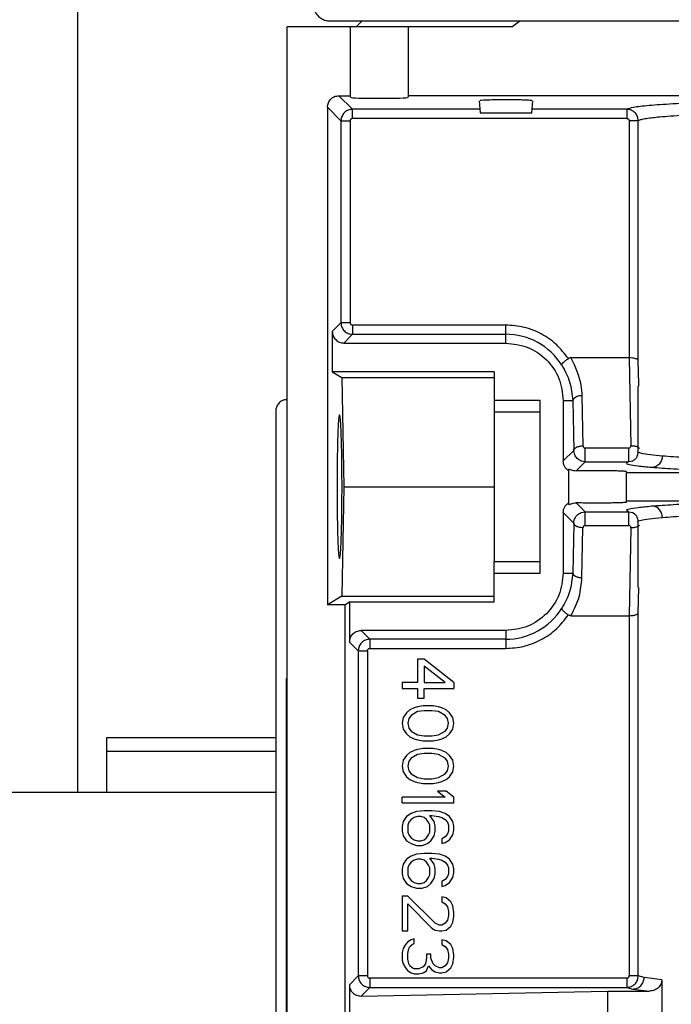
# Model space of a CAD drawing. Header units: inches. Extents: x 170 to 288, y 234 to 248.
# Tile 64 of 256: x 177.0824 to 177.1568, y 244.6644 to 244.7768. Entities that reach past the tile are written whole.
import ezdxf

# ---------------------------------------------------------------- set-up
doc = ezdxf.new("R2010")
doc.units = ezdxf.units.IN
doc.header["$LTSCALE"] = 0.25
doc.header["$MEASUREMENT"] = 0
doc.layers.add('ANNOTATIONS', color=1, linetype='Continuous')
doc.layers.add('SLIM E GUIDE MOTOR LH', color=7, linetype='Continuous')
doc.styles.add('ARIAL', font='arial.ttf', dxfattribs={"height": 0.09375})
doc.dimstyles.new('STANDARD$0', dxfattribs={"dimtxt": 0.09375, "dimasz": 0.09375, "dimexe": 0.03125, "dimexo": 0.046875, "dimgap": 0.09, "dimtad": 0, "dimtih": 1, "dimtoh": 1, "dimdec": 4, "dimzin": 0, "dimdsep": 46, "dimtxsty": 'ARIAL', "dimcen": 0.09, "dimadec": 0, "dimazin": 0, "dimtfac": 1, "dimtdec": 4, "dimtofl": 0, "dimtmove": 0, "dimatfit": 1, "dimfxl": 1, "dimtolj": 1, "dimtzin": 0, "dimarcsym": 0})

# ---------------------------------------------------------------- blocks, each defined once
blk = doc.blocks.new('*D8')
at = {"layer": 'ANNOTATIONS', "color": 0, "lineweight": -2, "transparency": 16777216}
for p, q in [((176.99116, 244.77894), (176.99116, 245.43378)), ((177.61578, 244.28247), (177.61578, 245.43378)), ((176.89741, 245.40253), (176.80366, 245.40253)), ((177.70953, 245.40253), (177.80328, 245.40253))]:
    blk.add_line(p, q, dxfattribs=at)
at = {"layer": 'ANNOTATIONS', "color": 0, "transparency": 16777216}
for points in [[(176.89741, 245.41815), (176.89741, 245.3869), (176.99116, 245.40253)], [(177.70953, 245.41815), (177.70953, 245.3869), (177.61578, 245.40253)]]:
    blk.add_solid(points, dxfattribs=at)
at = {"layer": 'defpoints', "color": 0, "transparency": 16777216}
for p in [(177.61578, 245.40253), (176.99116, 244.68519), (177.61578, 244.18872)]:
    blk.add_point(p, dxfattribs=at)
at = {"layer": 'ANNOTATIONS', "color": 0, "transparency": 16777216, "insert": (177.35448, 245.40253), "char_height": 0.09375, "attachment_point": 5, "style": 'ARIAL'}
blk.add_mtext('\\A1;27 1/2"', dxfattribs=at)

msp = doc.modelspace()

# ---------------------------------------------------------------- linework, layer by layer
at = {"layer": 'SLIM E GUIDE MOTOR LH'}
for p, q in [((177.08908, 244.68865), (177.08908, 244.86444)), ((177.11789, 244.77665), (177.26028, 244.77665)), ((177.1215, 244.77665), (177.12084, 244.77599)), ((177.13861, 244.77599), (177.1395, 244.77665)), ((177.13861, 244.77599), (177.11297, 244.77599)), ((177.11297, 244.50303), (177.11297, 244.77599)), ((177.12018, 244.76794), (177.12018, 244.77599)), ((177.12675, 244.77599), (177.12675, 244.76794)), ((177.11887, 244.76812), (177.12018, 244.76812)), ((177.12042, 244.76657), (177.11887, 244.76812)), ((177.18121, 244.76812), (177.12675, 244.76812)), ((177.11756, 244.76681), (177.11756, 244.71004)), ((177.11756, 244.76681), (177.1191, 244.76526)), ((177.12042, 244.76552), (177.12042, 244.76657)), ((177.13496, 244.76657), (177.12042, 244.76657)), ((177.13488, 244.76755), (177.135, 244.76615)), ((177.14087, 244.76615), (177.141, 244.76755)), ((177.15172, 244.76657), (177.14091, 244.76657)), ((177.15172, 244.76657), (177.15172, 244.76552)), ((177.15172, 244.76552), (177.12042, 244.76552)), ((177.135, 244.76615), (177.14087, 244.76615)), ((177.1191, 244.76526), (177.1191, 244.74221)), ((177.1191, 244.76526), (177.12015, 244.76526)), ((177.12015, 244.76526), (177.12015, 244.74221)), ((177.15198, 244.76526), (177.15198, 244.73821)), ((177.15303, 244.73792), (177.15303, 244.76526)), ((177.1191, 244.74221), (177.11811, 244.74122)), ((177.12015, 244.74221), (177.1191, 244.74221)), ((177.1379, 244.74195), (177.12042, 244.74195)), ((177.1379, 244.7399), (177.1379, 244.74195)), ((177.11811, 244.74122), (177.11811, 244.73662)), ((177.12042, 244.7409), (177.11942, 244.7399)), ((177.12042, 244.7409), (177.1379, 244.7409)), ((177.11942, 244.7399), (177.1379, 244.7399)), ((177.15198, 244.73821), (177.14534, 244.73821)), ((177.15198, 244.73821), (177.15218, 244.72818)), ((177.15308, 244.73523), (177.15303, 244.73792)), ((177.11811, 244.73662), (177.11919, 244.73597)), ((177.13659, 244.73662), (177.11811, 244.73662)), ((177.13659, 244.73662), (177.13659, 244.73202)), ((177.11919, 244.73597), (177.11944, 244.7235)), ((177.11919, 244.73597), (177.13659, 244.73597)), ((177.15309, 244.73497), (177.15308, 244.73523)), ((177.15299, 244.73497), (177.15299, 244.72751)), ((177.11297, 244.73346), (177.11285, 244.73345)), ((177.14184, 244.73334), (177.13659, 244.73334)), ((177.14184, 244.71366), (177.14184, 244.73334)), ((177.14446, 244.73334), (177.14446, 244.72645)), ((177.14446, 244.73334), (177.14555, 244.73334)), ((177.14555, 244.73334), (177.14566, 244.72765)), ((177.1466, 244.73387), (177.14671, 244.72818)), ((177.14184, 244.73202), (177.13659, 244.73202)), ((177.14566, 244.72765), (177.14446, 244.72645)), ((177.15193, 244.72792), (177.14698, 244.72792)), ((177.14698, 244.72635), (177.14596, 244.72533)), ((177.14698, 244.72635), (177.1465, 244.72644)), ((177.14698, 244.72635), (177.15193, 244.72635)), ((177.15243, 244.72644), (177.15193, 244.72635)), ((177.14512, 244.72149), (177.14512, 244.7255)), ((177.15168, 244.72514), (177.16706, 244.72514)), ((177.15168, 244.72174), (177.15168, 244.72514)), ((177.11944, 244.7235), (177.11919, 244.71103)), ((177.11944, 244.7235), (177.13659, 244.7235)), ((177.14596, 244.72167), (177.14698, 244.72065)), ((177.16706, 244.72186), (177.15168, 244.72186)), ((177.14446, 244.72055), (177.14446, 244.71366)), ((177.14446, 244.72055), (177.14566, 244.71934)), ((177.1465, 244.72056), (177.14698, 244.72065)), ((177.14698, 244.72065), (177.15193, 244.72065)), ((177.15193, 244.72065), (177.15243, 244.72056)), ((177.14566, 244.71934), (177.14555, 244.71366)), ((177.15299, 244.71949), (177.15299, 244.71202)), ((177.1466, 244.71313), (177.14671, 244.71882)), ((177.14698, 244.71908), (177.15193, 244.71908)), ((177.15218, 244.71882), (177.15198, 244.70879)), ((177.13659, 244.71038), (177.13659, 244.71498)), ((177.13659, 244.71498), (177.14184, 244.71498)), ((177.13659, 244.71366), (177.14184, 244.71366)), ((177.14446, 244.71366), (177.14555, 244.71366)), ((177.15303, 244.70908), (177.15309, 244.71202)), ((177.11919, 244.71103), (177.11756, 244.71004)), ((177.11919, 244.71103), (177.13659, 244.71103)), ((177.11953, 244.71004), (177.12008, 244.71038)), ((177.12008, 244.71038), (177.12008, 244.70578)), ((177.12008, 244.71038), (177.13659, 244.71038)), ((177.11953, 244.71004), (177.11756, 244.71004)), ((177.11953, 244.71004), (177.11953, 244.61885)), ((177.14534, 244.70879), (177.15198, 244.70879)), ((177.15198, 244.70879), (177.15198, 244.66769)), ((177.15303, 244.66769), (177.15303, 244.70908)), ((177.1379, 244.7071), (177.12139, 244.7071)), ((177.12139, 244.7071), (177.12238, 244.7061)), ((177.1379, 244.7071), (177.1379, 244.70505)), ((177.1379, 244.7061), (177.12238, 244.7061)), ((177.12008, 244.70578), (177.12107, 244.70479)), ((177.12107, 244.70479), (177.12107, 244.66769)), ((177.12107, 244.70479), (177.12212, 244.70479)), ((177.12212, 244.70479), (177.12212, 244.66769)), ((177.12238, 244.70505), (177.1379, 244.70505)), ((177.12785, 244.70381), (177.12785, 244.70116)), ((177.1286, 244.70381), (177.12785, 244.70381)), ((177.13199, 244.70116), (177.1286, 244.70381)), ((177.13099, 244.70116), (177.1286, 244.70304)), ((177.1286, 244.70304), (177.1286, 244.70116)), ((177.11285, 244.70163), (177.11285, 244.62726)), ((177.12609, 244.70116), (177.12609, 244.70049)), ((177.12785, 244.70116), (177.12609, 244.70116)), ((177.12609, 244.70049), (177.12785, 244.70049)), ((177.12785, 244.70049), (177.12785, 244.69939)), ((177.1286, 244.70116), (177.13099, 244.70116)), ((177.1286, 244.70049), (177.13199, 244.70049)), ((177.1286, 244.69939), (177.1286, 244.70049)), ((177.13199, 244.70116), (177.13199, 244.70049)), ((177.12785, 244.69939), (177.1286, 244.69939)), ((177.12697, 244.69806), (177.12659, 244.69772)), ((177.12747, 244.69828), (177.12697, 244.69806)), ((177.12785, 244.69839), (177.12747, 244.69828)), ((177.12848, 244.6985), (177.12785, 244.69839)), ((177.1286, 244.69795), (177.12785, 244.69784)), ((177.12961, 244.6985), (177.12848, 244.6985)), ((177.12948, 244.69795), (177.1286, 244.69795)), ((177.13024, 244.69784), (177.12948, 244.69795)), ((177.13024, 244.69839), (177.12961, 244.6985)), ((177.13061, 244.69828), (177.13024, 244.69839)), ((177.13112, 244.69806), (177.13061, 244.69828)), ((177.13149, 244.69772), (177.13112, 244.69806)), ((177.12621, 244.69717), (177.12609, 244.69651)), ((177.12659, 244.69772), (177.12621, 244.69717)), ((177.12684, 244.69706), (177.12672, 244.69651)), ((177.12709, 244.69739), (177.12684, 244.69706)), ((177.12785, 244.69784), (177.12709, 244.69739)), ((177.13099, 244.69739), (177.13024, 244.69784)), ((177.13124, 244.69706), (177.13099, 244.69739)), ((177.13137, 244.69651), (177.13124, 244.69706)), ((177.13187, 244.69717), (177.13149, 244.69772)), ((177.13199, 244.69651), (177.13187, 244.69717)), ((177.12609, 244.69651), (177.12621, 244.69584)), ((177.12621, 244.69584), (177.12659, 244.69529)), ((177.12672, 244.69651), (177.12684, 244.69595)), ((177.12684, 244.69595), (177.12709, 244.69562)), ((177.13099, 244.69562), (177.13124, 244.69595)), ((177.13124, 244.69595), (177.13137, 244.69651)), ((177.13149, 244.69529), (177.13187, 244.69584)), ((177.13187, 244.69584), (177.13199, 244.69651)), ((177.09236, 244.68865), (177.09236, 244.6949)), ((177.09236, 244.6949), (177.11165, 244.6949)), ((177.12659, 244.69529), (177.12697, 244.69496)), ((177.12697, 244.69496), (177.12747, 244.69473)), ((177.12709, 244.69562), (177.12785, 244.69518)), ((177.12747, 244.69473), (177.12785, 244.69462)), ((177.12785, 244.69518), (177.1286, 244.69507)), ((177.12785, 244.69462), (177.12848, 244.69451)), ((177.1286, 244.69507), (177.12948, 244.69507)), ((177.12948, 244.69507), (177.13024, 244.69518)), ((177.12961, 244.69451), (177.13024, 244.69462)), ((177.13024, 244.69518), (177.13099, 244.69562)), ((177.13024, 244.69462), (177.13061, 244.69473)), ((177.13061, 244.69473), (177.13112, 244.69496)), ((177.13112, 244.69496), (177.13149, 244.69529)), ((177.12785, 244.69352), (177.12747, 244.69341)), ((177.12848, 244.69363), (177.12785, 244.69352)), ((177.12848, 244.69451), (177.12961, 244.69451)), ((177.12961, 244.69363), (177.12848, 244.69363)), ((177.13024, 244.69352), (177.12961, 244.69363)), ((177.13061, 244.69341), (177.13024, 244.69352)), ((177.09236, 244.69334), (177.11165, 244.69334)), ((177.12659, 244.69285), (177.12621, 244.6923)), ((177.12697, 244.69318), (177.12659, 244.69285)), ((177.12709, 244.69252), (177.12684, 244.69219)), ((177.12747, 244.69341), (177.12697, 244.69318)), ((177.12785, 244.69296), (177.12709, 244.69252)), ((177.1286, 244.69307), (177.12785, 244.69296)), ((177.12948, 244.69307), (177.1286, 244.69307)), ((177.13024, 244.69296), (177.12948, 244.69307)), ((177.13099, 244.69252), (177.13024, 244.69296)), ((177.13112, 244.69318), (177.13061, 244.69341)), ((177.13124, 244.69219), (177.13099, 244.69252)), ((177.13149, 244.69285), (177.13112, 244.69318)), ((177.13187, 244.6923), (177.13149, 244.69285)), ((177.12621, 244.6923), (177.12609, 244.69163)), ((177.12609, 244.69163), (177.12621, 244.69097)), ((177.12684, 244.69219), (177.12672, 244.69163)), ((177.12672, 244.69163), (177.12684, 244.69108)), ((177.13137, 244.69163), (177.13124, 244.69219)), ((177.13124, 244.69108), (177.13137, 244.69163)), ((177.13199, 244.69163), (177.13187, 244.6923)), ((177.13187, 244.69097), (177.13199, 244.69163)), ((177.12621, 244.69097), (177.12659, 244.69042)), ((177.12659, 244.69042), (177.12697, 244.69008)), ((177.12684, 244.69108), (177.12709, 244.69075)), ((177.12697, 244.69008), (177.12747, 244.68986)), ((177.12709, 244.69075), (177.12785, 244.69031)), ((177.12785, 244.69031), (177.1286, 244.69019)), ((177.1286, 244.69019), (177.12948, 244.69019)), ((177.12948, 244.69019), (177.13024, 244.69031)), ((177.13024, 244.69031), (177.13099, 244.69075)), ((177.13061, 244.68986), (177.13112, 244.69008)), ((177.13099, 244.69075), (177.13124, 244.69108)), ((177.13112, 244.69008), (177.13149, 244.69042)), ((177.13149, 244.69042), (177.13187, 244.69097)), ((177.12747, 244.68986), (177.12785, 244.68975)), ((177.12785, 244.68975), (177.12848, 244.68964)), ((177.12848, 244.68964), (177.12961, 244.68964)), ((177.12961, 244.68964), (177.13024, 244.68975)), ((177.13024, 244.68975), (177.13061, 244.68986)), ((176.9945, 244.68865), (177.11165, 244.68865)), ((177.12609, 244.68743), (177.12609, 244.68809)), ((177.13099, 244.68809), (177.12609, 244.68809)), ((177.13011, 244.68876), (177.13099, 244.68809)), ((177.13112, 244.68876), (177.13011, 244.68876)), ((177.13199, 244.68809), (177.13112, 244.68876)), ((177.13199, 244.68743), (177.13199, 244.68809)), ((177.12609, 244.68743), (177.13199, 244.68743)), ((177.12659, 244.68588), (177.12621, 244.68532)), ((177.12709, 244.68621), (177.12659, 244.68588)), ((177.12772, 244.68643), (177.12709, 244.68621)), ((177.12747, 244.68577), (177.12709, 244.68554)), ((177.12785, 244.68588), (177.12747, 244.68577)), ((177.1286, 244.68654), (177.12772, 244.68643)), ((177.12823, 244.68588), (177.12785, 244.68588)), ((177.1286, 244.68577), (177.12823, 244.68588)), ((177.12948, 244.68654), (177.1286, 244.68654)), ((177.12885, 244.68554), (177.1286, 244.68577)), ((177.12923, 244.68599), (177.12948, 244.68599)), ((177.12973, 244.68532), (177.12923, 244.68599)), ((177.13036, 244.68643), (177.12948, 244.68654)), ((177.12948, 244.68599), (177.13024, 244.68588)), ((177.13024, 244.68588), (177.13061, 244.68577)), ((177.13099, 244.68621), (177.13036, 244.68643)), ((177.13061, 244.68577), (177.13099, 244.68554)), ((177.13149, 244.68588), (177.13099, 244.68621)), ((177.13187, 244.68532), (177.13149, 244.68588)), ((177.12621, 244.68532), (177.12609, 244.68477)), ((177.12609, 244.68477), (177.12609, 244.68422)), ((177.12684, 244.68521), (177.12672, 244.68488)), ((177.12672, 244.68488), (177.12672, 244.6841)), ((177.12709, 244.68554), (177.12684, 244.68521)), ((177.1291, 244.68521), (177.12885, 244.68554)), ((177.12923, 244.68488), (177.1291, 244.68521)), ((177.12923, 244.6841), (177.12923, 244.68488)), ((177.12986, 244.68477), (177.12973, 244.68532)), ((177.12986, 244.68422), (177.12986, 244.68477)), ((177.13099, 244.68554), (177.13124, 244.68521)), ((177.13124, 244.68521), (177.13137, 244.68488)), ((177.13137, 244.68488), (177.13137, 244.68422)), ((177.13199, 244.68477), (177.13187, 244.68532)), ((177.13199, 244.68433), (177.13199, 244.68477)), ((177.12609, 244.68422), (177.12621, 244.68366)), ((177.12621, 244.68366), (177.12659, 244.68311)), ((177.12672, 244.6841), (177.12684, 244.68377)), ((177.12684, 244.68377), (177.12709, 244.68344)), ((177.12709, 244.68344), (177.12747, 244.68322)), ((177.1286, 244.68322), (177.12885, 244.68344)), ((177.12885, 244.68344), (177.1291, 244.68377)), ((177.1291, 244.68377), (177.12923, 244.6841)), ((177.12936, 244.68311), (177.12973, 244.68366)), ((177.12973, 244.68366), (177.12986, 244.68422)), ((177.13099, 244.68355), (177.13061, 244.68333)), ((177.13061, 244.68333), (177.13061, 244.68278)), ((177.13124, 244.68388), (177.13099, 244.68355)), ((177.13137, 244.68422), (177.13124, 244.68388)), ((177.13149, 244.68322), (177.13187, 244.68377)), ((177.13187, 244.68377), (177.13199, 244.68433)), ((177.12659, 244.68311), (177.12709, 244.68278)), ((177.12709, 244.68278), (177.12772, 244.68255)), ((177.12747, 244.68322), (177.12785, 244.68311)), ((177.12772, 244.68255), (177.12835, 244.68255)), ((177.12785, 244.68311), (177.12823, 244.68311)), ((177.12823, 244.68311), (177.1286, 244.68322)), ((177.12835, 244.68255), (177.12898, 244.68278)), ((177.12898, 244.68278), (177.12936, 244.68311)), ((177.13061, 244.68278), (177.13099, 244.68289)), ((177.13099, 244.68289), (177.13149, 244.68322)), ((177.12709, 244.68134), (177.12659, 244.681)), ((177.12772, 244.68156), (177.12709, 244.68134)), ((177.1286, 244.68167), (177.12772, 244.68156)), ((177.12948, 244.68167), (177.1286, 244.68167)), ((177.12923, 244.68112), (177.12948, 244.68112)), ((177.12973, 244.68045), (177.12923, 244.68112)), ((177.13036, 244.68156), (177.12948, 244.68167)), ((177.12948, 244.68112), (177.13024, 244.681)), ((177.13099, 244.68134), (177.13036, 244.68156)), ((177.13149, 244.681), (177.13099, 244.68134)), ((177.12621, 244.68045), (177.12609, 244.6799)), ((177.12659, 244.681), (177.12621, 244.68045)), ((177.12684, 244.68034), (177.12672, 244.68001)), ((177.12672, 244.68001), (177.12672, 244.67923)), ((177.12709, 244.68067), (177.12684, 244.68034)), ((177.12747, 244.68089), (177.12709, 244.68067)), ((177.12785, 244.681), (177.12747, 244.68089)), ((177.12823, 244.681), (177.12785, 244.681)), ((177.1286, 244.68089), (177.12823, 244.681)), ((177.12885, 244.68067), (177.1286, 244.68089)), ((177.1291, 244.68034), (177.12885, 244.68067)), ((177.12923, 244.68001), (177.1291, 244.68034)), ((177.12923, 244.67923), (177.12923, 244.68001)), ((177.12986, 244.6799), (177.12973, 244.68045)), ((177.13024, 244.681), (177.13061, 244.68089)), ((177.13061, 244.68089), (177.13099, 244.68067)), ((177.13099, 244.68067), (177.13124, 244.68034)), ((177.13124, 244.68034), (177.13137, 244.68001)), ((177.13137, 244.68001), (177.13137, 244.67934)), ((177.13187, 244.68045), (177.13149, 244.681)), ((177.13199, 244.6799), (177.13187, 244.68045)), ((177.12609, 244.6799), (177.12609, 244.67934)), ((177.12609, 244.67934), (177.12621, 244.67879)), ((177.12672, 244.67923), (177.12684, 244.6789)), ((177.12684, 244.6789), (177.12709, 244.67857)), ((177.12885, 244.67857), (177.1291, 244.6789)), ((177.1291, 244.6789), (177.12923, 244.67923)), ((177.12973, 244.67879), (177.12986, 244.67934)), ((177.12986, 244.67934), (177.12986, 244.6799)), ((177.13124, 244.67901), (177.13099, 244.67868)), ((177.13137, 244.67934), (177.13124, 244.67901)), ((177.13149, 244.67835), (177.13187, 244.6789)), ((177.13187, 244.6789), (177.13199, 244.67945)), ((177.13199, 244.67945), (177.13199, 244.6799)), ((177.12621, 244.67879), (177.12659, 244.67824)), ((177.12659, 244.67824), (177.12709, 244.6779)), ((177.12709, 244.67857), (177.12747, 244.67835)), ((177.12709, 244.6779), (177.12772, 244.67768)), ((177.12747, 244.67835), (177.12785, 244.67824)), ((177.12785, 244.67824), (177.12823, 244.67824)), ((177.12823, 244.67824), (177.1286, 244.67835)), ((177.12835, 244.67768), (177.12898, 244.6779)), ((177.1286, 244.67835), (177.12885, 244.67857)), ((177.12898, 244.6779), (177.12936, 244.67824)), ((177.12936, 244.67824), (177.12973, 244.67879)), ((177.13099, 244.67868), (177.13061, 244.67846)), ((177.13061, 244.67846), (177.13061, 244.6779)), ((177.13061, 244.6779), (177.13099, 244.67801)), ((177.13099, 244.67801), (177.13149, 244.67835)), ((177.12609, 244.6768), (177.12609, 244.67281)), ((177.12672, 244.6768), (177.12609, 244.6768)), ((177.12986, 244.6737), (177.12672, 244.6768)), ((177.12772, 244.67768), (177.12835, 244.67768)), ((177.13061, 244.67669), (177.13061, 244.67613)), ((177.13112, 244.67658), (177.13061, 244.67669)), ((177.12672, 244.67591), (177.12948, 244.67314)), ((177.12672, 244.67281), (177.12672, 244.67591)), ((177.13061, 244.67613), (177.13099, 244.67591)), ((177.13099, 244.67591), (177.13124, 244.67558)), ((177.13162, 244.67613), (177.13112, 244.67658)), ((177.13124, 244.67558), (177.13137, 244.67503)), ((177.13187, 244.67569), (177.13162, 244.67613)), ((177.13199, 244.67491), (177.13187, 244.67569)), ((177.13137, 244.67458), (177.13124, 244.67403)), ((177.13137, 244.67503), (177.13137, 244.67458)), ((177.13187, 244.67381), (177.13199, 244.67447)), ((177.13199, 244.67447), (177.13199, 244.67491)), ((177.13036, 244.67347), (177.12986, 244.6737)), ((177.13061, 244.67347), (177.13036, 244.67347)), ((177.13099, 244.6737), (177.13061, 244.67347)), ((177.13124, 244.67403), (177.13099, 244.6737)), ((177.13112, 244.67292), (177.13162, 244.67336)), ((177.13162, 244.67336), (177.13187, 244.67381)), ((177.12609, 244.67281), (177.12672, 244.67281)), ((177.12948, 244.67314), (177.12986, 244.67292)), ((177.12986, 244.67292), (177.13036, 244.67281)), ((177.13036, 244.67281), (177.13061, 244.67281)), ((177.13061, 244.67281), (177.13112, 244.67292)), ((177.12647, 244.67126), (177.12621, 244.67082)), ((177.12672, 244.67159), (177.12647, 244.67126)), ((177.12709, 244.67181), (177.12672, 244.67159)), ((177.12684, 244.67082), (177.12697, 244.67104)), ((177.12697, 244.67104), (177.12722, 244.67126)), ((177.12747, 244.67192), (177.12709, 244.67181)), ((177.12722, 244.67126), (177.12747, 244.67137)), ((177.12747, 244.67137), (177.12747, 244.67192)), ((177.13061, 244.67181), (177.13061, 244.67126)), ((177.13112, 244.6717), (177.13061, 244.67181)), ((177.13061, 244.67126), (177.13099, 244.67104)), ((177.13099, 244.67104), (177.13124, 244.67071)), ((177.13162, 244.67126), (177.13112, 244.6717)), ((177.13187, 244.67082), (177.13162, 244.67126)), ((177.12621, 244.67082), (177.12609, 244.67037)), ((177.12609, 244.67037), (177.12609, 244.66949)), ((177.12672, 244.67026), (177.12684, 244.67082)), ((177.12672, 244.6696), (177.12672, 244.67026)), ((177.12885, 244.67015), (177.12885, 244.66971)), ((177.12936, 244.67015), (177.12885, 244.67015)), ((177.12936, 244.66971), (177.12936, 244.67015)), ((177.13124, 244.67071), (177.13137, 244.67015)), ((177.13137, 244.67015), (177.13137, 244.66971)), ((177.13199, 244.67004), (177.13187, 244.67082)), ((177.13199, 244.66982), (177.13199, 244.67004)), ((177.12609, 244.66949), (177.12621, 244.66905)), ((177.12621, 244.66905), (177.12647, 244.6686)), ((177.12684, 244.66905), (177.12672, 244.6696)), ((177.12697, 244.66882), (177.12684, 244.66905)), ((177.12722, 244.6686), (177.12697, 244.66882)), ((177.12873, 244.66905), (177.12848, 244.66871)), ((177.12885, 244.66971), (177.12873, 244.66905)), ((177.12885, 244.66827), (177.1291, 244.66882)), ((177.1291, 244.66882), (177.12948, 244.66838)), ((177.12961, 244.66905), (177.12936, 244.66971)), ((177.12986, 244.66882), (177.12961, 244.66905)), ((177.13036, 244.6686), (177.12986, 244.66882)), ((177.13099, 244.66882), (177.13061, 244.6686)), ((177.13124, 244.66916), (177.13099, 244.66882)), ((177.13137, 244.66971), (177.13124, 244.66916)), ((177.13162, 244.6686), (177.13187, 244.66905)), ((177.13187, 244.66905), (177.13199, 244.66982)), ((177.12107, 244.66769), (177.12006, 244.66667)), ((177.12212, 244.66769), (177.12107, 244.66769)), ((177.12647, 244.6686), (177.12672, 244.66827)), ((177.12672, 244.66827), (177.12709, 244.66805)), ((177.12709, 244.66805), (177.12747, 244.66794)), ((177.12747, 244.66849), (177.12722, 244.6686)), ((177.12797, 244.66849), (177.12747, 244.66849)), ((177.12747, 244.66794), (177.12797, 244.66794)), ((177.12848, 244.66871), (177.12797, 244.66849)), ((177.12797, 244.66794), (177.12848, 244.66805)), ((177.12848, 244.66805), (177.12885, 244.66827)), ((177.12948, 244.66838), (177.12986, 244.66816)), ((177.12986, 244.66816), (177.13036, 244.66805)), ((177.13061, 244.6686), (177.13036, 244.6686)), ((177.13036, 244.66805), (177.13061, 244.66805)), ((177.13061, 244.66805), (177.13112, 244.66816)), ((177.13112, 244.66816), (177.13162, 244.6686)), ((177.15303, 244.66769), (177.15198, 244.66769)), ((177.1537, 244.66749), (177.15303, 244.66769)), ((177.12006, 244.66667), (177.12006, 244.66222)), ((177.15172, 244.66743), (177.12238, 244.66743)), ((177.15172, 244.66743), (177.15172, 244.66638)), ((177.15573, 244.66725), (177.1537, 244.66749)), ((177.15573, 244.66725), (177.15573, 244.66164)), ((177.12238, 244.66638), (177.12139, 244.66539)), ((177.12139, 244.66539), (177.14952, 244.66595)), ((177.12238, 244.66638), (177.15172, 244.66638)), ((177.14952, 244.66595), (177.14952, 244.66293)), ((177.14952, 244.66595), (177.15433, 244.66595)), ((177.15172, 244.66638), (177.15241, 244.66618)), ((177.15241, 244.66618), (177.15433, 244.66595))]:
    msp.add_line(p, q, dxfattribs=at)
for centre, radius, start, end in [((177.1379, 244.73334), 0.00756, 32.1656, 90), ((177.14643, 244.7329), 0.000981, 79.8406, 153.3237), ((177.1379, 244.71366), 0.00756, 270, 327.8344)]:
    msp.add_arc(centre, radius, start, end, dxfattribs=at)
for centre, major_axis, start_param, end_param in [((177.12346, 244.76794), (0.00328, 0), 3.141593, 6.283185), ((177.11893, 244.7235), (0, 0.0082), 4.712389, 7.853982), ((177.11893, 244.7235), (0, 0.0082), 1.570796, 4.712389)]:
    msp.add_ellipse(centre, major_axis=major_axis, ratio=0.034921, start_param=start_param, end_param=end_param, dxfattribs=at)
for points, knots in [([(177.11593, 244.77887), (177.11593, 244.77872), (177.11591, 244.77841), (177.11602, 244.77793), (177.11626, 244.77747), (177.11663, 244.77707), (177.11709, 244.77679), (177.11753, 244.77666), (177.11779, 244.77665), (177.11789, 244.77665)], [0, 0, 0, 0, 0.13233, 0.278169, 0.434635, 0.597048, 0.759478, 0.915988, 1, 1, 1, 1]), ([(177.11756, 244.76681), (177.11758, 244.76698), (177.11762, 244.76732), (177.11792, 244.76776), (177.11835, 244.76806), (177.1187, 244.7681), (177.11887, 244.76812)], [0, 0, 0, 0, 0.250066, 0.5, 0.750009, 1, 1, 1, 1]), ([(177.13942, 244.76764), (177.13906, 244.76764), (177.13834, 244.76765), (177.13714, 244.76765), (177.13608, 244.76763), (177.13532, 244.7676), (177.13495, 244.76757), (177.13501, 244.76755), (177.13502, 244.76755)], [0, 0, 0, 0, 0.188638, 0.376007, 0.563668, 0.749967, 0.937544, 1, 1, 1, 1]), ([(177.14088, 244.76755), (177.14089, 244.76755), (177.14091, 244.76756), (177.14078, 244.76758), (177.14052, 244.7676), (177.14009, 244.76762), (177.13968, 244.76763), (177.13942, 244.76764)], [0, 0, 0, 0, 0.081178, 0.30816, 0.513687, 0.69761, 1, 1, 1, 1]), ([(177.12042, 244.76657), (177.12024, 244.76655), (177.1199, 244.76651), (177.11947, 244.76621), (177.11916, 244.76578), (177.11912, 244.76543), (177.1191, 244.76526)], [0, 0, 0, 0, 0.249837, 0.499902, 0.749946, 1, 1, 1, 1]), ([(177.16056, 244.76736), (177.1593, 244.7673), (177.1568, 244.76719), (177.15414, 244.76699), (177.15229, 244.76679), (177.15191, 244.76664), (177.15172, 244.76657)], [0, 0, 0, 0, 0.249998, 0.500003, 0.75, 1, 1, 1, 1]), ([(177.15303, 244.76526), (177.15301, 244.76543), (177.15297, 244.76576), (177.15268, 244.7662), (177.15232, 244.76645), (177.15198, 244.76656), (177.15181, 244.76657), (177.15172, 244.76657)], [0, 0, 0, 0, 0.2423468, 0.4896159, 0.7416419, 0.8702103, 1, 1, 1, 1]), ([(177.12042, 244.76552), (177.12038, 244.76552), (177.12031, 244.76551), (177.12023, 244.76545), (177.12016, 244.76537), (177.12016, 244.7653), (177.12015, 244.76526)], [0, 0, 0, 0, 0.250599, 0.499509, 0.747527, 1, 1, 1, 1]), ([(177.15172, 244.76552), (177.15175, 244.76552), (177.15182, 244.76551), (177.15191, 244.76545), (177.15197, 244.76537), (177.15198, 244.7653), (177.15198, 244.76526)], [0, 0, 0, 0, 0.252693, 0.50008, 0.749367, 1, 1, 1, 1]), ([(177.16156, 244.76605), (177.1604, 244.76599), (177.15798, 244.76588), (177.1559, 244.76572), (177.15462, 244.76559), (177.15389, 244.7655), (177.15328, 244.76538), (177.15312, 244.7653), (177.15303, 244.76526)], [0, 0, 0, 0, 0.238445, 0.49979, 0.600735, 0.717757, 0.850846, 1, 1, 1, 1]), ([(177.15303, 244.76526), (177.15301, 244.76526), (177.15297, 244.76526), (177.15272, 244.76526), (177.15238, 244.76526), (177.15211, 244.76526), (177.15198, 244.76526)], [0, 0, 0, 0, 0.2500083, 0.500094, 0.7500718, 1, 1, 1, 1]), ([(177.1191, 244.74221), (177.11912, 244.74204), (177.11916, 244.7417), (177.11947, 244.74126), (177.1199, 244.74096), (177.12024, 244.74092), (177.12042, 244.7409)], [0, 0, 0, 0, 0.249974, 0.499896, 0.750019, 1, 1, 1, 1]), ([(177.12015, 244.74221), (177.12016, 244.74218), (177.12017, 244.74211), (177.12023, 244.74202), (177.12031, 244.74196), (177.12038, 244.74195), (177.12042, 244.74195)], [0, 0, 0, 0, 0.250934, 0.500335, 0.747941, 1, 1, 1, 1]), ([(177.12042, 244.74195), (177.12042, 244.74181), (177.12042, 244.74155), (177.12042, 244.7412), (177.12042, 244.74096), (177.12042, 244.74092), (177.12042, 244.7409)], [0, 0, 0, 0, 0.2500092, 0.4999985, 0.7499818, 1, 1, 1, 1]), ([(177.14505, 244.73813), (177.14462, 244.73868), (177.14376, 244.7398), (177.14199, 244.741), (177.14001, 244.7418), (177.1386, 244.7419), (177.1379, 244.74195)], [0, 0, 0, 0, 0.2499839, 0.4999994, 0.7499817, 1, 1, 1, 1]), ([(177.11811, 244.74122), (177.11813, 244.74104), (177.11817, 244.7407), (177.11847, 244.74027), (177.1189, 244.73996), (177.11925, 244.73992), (177.11942, 244.7399)], [0, 0, 0, 0, 0.250044, 0.500043, 0.750031, 1, 1, 1, 1]), ([(177.1379, 244.7399), (177.13876, 244.73981), (177.14048, 244.73961), (177.14265, 244.73809), (177.14417, 244.73592), (177.14436, 244.7342), (177.14446, 244.73334)], [0, 0, 0, 0, 0.2500144, 0.4999941, 0.7500036, 1, 1, 1, 1]), ([(177.1443, 244.73737), (177.1443, 244.7374), (177.1443, 244.73747), (177.14446, 244.73767), (177.14472, 244.7379), (177.14494, 244.73805), (177.14505, 244.73813)], [0, 0, 0, 0, 0.249425, 0.499478, 0.753857, 1, 1, 1, 1]), ([(177.1443, 244.73737), (177.14464, 244.73675), (177.14535, 244.73547), (177.14548, 244.73406), (177.14555, 244.73334)], [0, 0, 0, 0, 0.486067, 1, 1, 1, 1]), ([(177.14534, 244.73821), (177.14529, 244.7382), (177.14519, 244.7382), (177.1451, 244.73815), (177.14505, 244.73813)], [0, 0, 0, 0, 0.516095, 1, 1, 1, 1]), ([(177.14534, 244.73821), (177.14582, 244.73719), (177.14649, 244.73579), (177.14658, 244.73428), (177.1466, 244.73387)], [0, 0, 0, 0, 0.722613, 1, 1, 1, 1]), ([(177.15303, 244.73792), (177.15302, 244.73795), (177.153, 244.73799), (177.1529, 244.73805), (177.15275, 244.73811), (177.15255, 244.73816), (177.15231, 244.73819), (177.15211, 244.7382), (177.15198, 244.73821)], [0, 0, 0, 0, 0.155682, 0.29102, 0.499655, 0.636559, 0.765592, 1, 1, 1, 1]), ([(177.11293, 244.73345), (177.11275, 244.73342), (177.11237, 244.73337), (177.11195, 244.73302), (177.1117, 244.73258), (177.11167, 244.73228), (177.11165, 244.73214)], [0, 0, 0, 0, 0.268063, 0.559202, 0.787304, 1, 1, 1, 1]), ([(177.11165, 244.73214), (177.11165, 244.73203), (177.11165, 244.73181), (177.11165, 244.73001), (177.11165, 244.72717), (177.11165, 244.72324), (177.11165, 244.71831), (177.11165, 244.71245), (177.11165, 244.70577), (177.11165, 244.69839), (177.11165, 244.69042), (177.11165, 244.68202), (177.11165, 244.67331), (177.11165, 244.66444), (177.11165, 244.65558), (177.11165, 244.64687), (177.11165, 244.63846), (177.11165, 244.6305), (177.11165, 244.62312), (177.11165, 244.61644), (177.11165, 244.61058), (177.11165, 244.60565), (177.11165, 244.60172), (177.11165, 244.59888), (177.11165, 244.59708), (177.11165, 244.59686), (177.11165, 244.59675)], [0, 0, 0, 0, 0.041654, 0.08335, 0.125, 0.166653, 0.20835, 0.25, 0.291653, 0.33335, 0.375, 0.416653, 0.45835, 0.5, 0.541653, 0.58335, 0.625, 0.666653, 0.70835, 0.75, 0.791653, 0.83335, 0.875, 0.916653, 0.958348, 1, 1, 1, 1]), ([(177.13659, 244.73202), (177.13659, 244.73185), (177.13659, 244.7315), (177.13659, 244.72951), (177.13659, 244.72675), (177.13659, 244.7235), (177.13659, 244.72025), (177.13659, 244.71749), (177.13659, 244.7155), (177.13659, 244.71515), (177.13659, 244.71498)], [0, 0, 0, 0, 0.125, 0.249998, 0.375001, 0.499999, 0.625, 0.750001, 0.875, 1, 1, 1, 1]), ([(177.14566, 244.72765), (177.14568, 244.72772), (177.14572, 244.72786), (177.14597, 244.72803), (177.14631, 244.72815), (177.14658, 244.72817), (177.14671, 244.72818)], [0, 0, 0, 0, 0.250012, 0.500004, 0.750063, 1, 1, 1, 1]), ([(177.1465, 244.72644), (177.14642, 244.72648), (177.14626, 244.72655), (177.14599, 244.72678), (177.14573, 244.72714), (177.14569, 244.72748), (177.14566, 244.72765)], [0, 0, 0, 0, 0.167257, 0.340202, 0.669668, 1, 1, 1, 1]), ([(177.14671, 244.72818), (177.14672, 244.72815), (177.14673, 244.72808), (177.14678, 244.72801), (177.14683, 244.72796), (177.14688, 244.72794), (177.14693, 244.72793), (177.14696, 244.72792), (177.14698, 244.72792)], [0, 0, 0, 0, 0.262358, 0.51604, 0.642209, 0.761033, 0.878634, 1, 1, 1, 1]), ([(177.14698, 244.72635), (177.14698, 244.72636), (177.14698, 244.72638), (177.14698, 244.72649), (177.14698, 244.72666), (177.14698, 244.72688), (177.14698, 244.72714), (177.14698, 244.72741), (177.14698, 244.72768), (177.14698, 244.72784), (177.14698, 244.72792)], [0, 0, 0, 0, 0.125008, 0.24999, 0.374988, 0.499994, 0.624988, 0.74999, 0.87498, 1, 1, 1, 1]), ([(177.15193, 244.72792), (177.15195, 244.72792), (177.15199, 244.72792), (177.15204, 244.72794), (177.15208, 244.72796), (177.15213, 244.72801), (177.15218, 244.72808), (177.15218, 244.72815), (177.15218, 244.72818)], [0, 0, 0, 0, 0.12327, 0.240039, 0.358536, 0.483949, 0.733578, 1, 1, 1, 1]), ([(177.15193, 244.72792), (177.15193, 244.72784), (177.15193, 244.72768), (177.15193, 244.72741), (177.15193, 244.72714), (177.15193, 244.72688), (177.15193, 244.72666), (177.15193, 244.72649), (177.15193, 244.72638), (177.15193, 244.72636), (177.15193, 244.72635)], [0, 0, 0, 0, 0.1250198, 0.2500096, 0.3750124, 0.5000062, 0.6250125, 0.7500096, 0.8749924, 1, 1, 1, 1]), ([(177.15218, 244.72818), (177.15232, 244.72818), (177.15254, 244.72818), (177.15279, 244.72812), (177.15297, 244.72805), (177.15309, 244.72797), (177.15314, 244.72791), (177.15316, 244.72788)], [0, 0, 0, 0, 0.3248527, 0.5013357, 0.6821624, 0.86296, 1, 1, 1, 1]), ([(177.15299, 244.72751), (177.15296, 244.72725), (177.15288, 244.72674), (177.15251, 244.72652), (177.15232, 244.7264)], [0, 0, 0, 0, 0.4956773, 1, 1, 1, 1]), ([(177.15578, 244.727), (177.1553, 244.72705), (177.15424, 244.72715), (177.15333, 244.72731), (177.15291, 244.72744), (177.15301, 244.7275), (177.15302, 244.72751)], [0, 0, 0, 0, 0.281105, 0.626208, 0.966443, 1, 1, 1, 1]), ([(177.14512, 244.72532), (177.14503, 244.72538), (177.14484, 244.7255), (177.14463, 244.72578), (177.14449, 244.7261), (177.14447, 244.72633), (177.14446, 244.72645)], [0, 0, 0, 0, 0.244675, 0.488102, 0.741707, 1, 1, 1, 1]), ([(177.15456, 244.72569), (177.154, 244.72574), (177.15288, 244.72585), (177.15195, 244.72601), (177.15155, 244.72618), (177.15181, 244.72629), (177.15193, 244.72635)], [0, 0, 0, 0, 0.249996, 0.499999, 0.750001, 1, 1, 1, 1]), ([(177.15578, 244.727), (177.15576, 244.72684), (177.15573, 244.72659), (177.15558, 244.72629), (177.15542, 244.72608), (177.15523, 244.72591), (177.15495, 244.72574), (177.15472, 244.72571), (177.15456, 244.72569)], [0, 0, 0, 0, 0.23964, 0.36843, 0.499986, 0.631515, 0.760404, 1, 1, 1, 1]), ([(177.1693, 244.72641), (177.16797, 244.72645), (177.16523, 244.72652), (177.16158, 244.72666), (177.15824, 244.72682), (177.15661, 244.72694), (177.15578, 244.727)], [0, 0, 0, 0, 0.227469, 0.469967, 0.727472, 1, 1, 1, 1]), ([(177.14512, 244.7255), (177.14513, 244.72551), (177.14515, 244.72552), (177.14538, 244.7254), (177.14574, 244.72536), (177.14596, 244.72533)], [0, 0, 0, 0, 0.2516538, 0.5212139, 1, 1, 1, 1]), ([(177.14596, 244.72533), (177.14621, 244.72534), (177.14671, 244.72536), (177.14765, 244.72537), (177.14862, 244.72537), (177.14958, 244.72536), (177.1504, 244.72535), (177.15106, 244.72532), (177.15156, 244.72529), (177.15164, 244.72527), (177.15168, 244.72525)], [0, 0, 0, 0, 0.128426, 0.253798, 0.376182, 0.49553, 0.622711, 0.729755, 0.849962, 1, 1, 1, 1]), ([(177.16706, 244.72514), (177.16583, 244.72517), (177.1633, 244.72524), (177.15994, 244.72537), (177.15687, 244.72552), (177.15535, 244.72563), (177.15456, 244.72569)], [0, 0, 0, 0, 0.22921, 0.472278, 0.729215, 1, 1, 1, 1]), ([(177.14446, 244.72055), (177.14447, 244.72067), (177.14449, 244.7209), (177.14463, 244.72122), (177.14484, 244.72149), (177.14502, 244.72162), (177.14512, 244.72168)], [0, 0, 0, 0, 0.256765, 0.511787, 0.753786, 1, 1, 1, 1]), ([(177.14512, 244.72149), (177.14513, 244.72149), (177.14515, 244.72148), (177.14533, 244.72156), (177.1456, 244.72165), (177.14584, 244.72166), (177.14596, 244.72167)], [0, 0, 0, 0, 0.252974, 0.520059, 0.761477, 1, 1, 1, 1]), ([(177.15168, 244.72174), (177.15164, 244.72173), (177.15156, 244.7217), (177.15099, 244.72167), (177.15031, 244.72165), (177.14953, 244.72164), (177.14865, 244.72163), (177.14767, 244.72163), (177.14671, 244.72164), (177.14622, 244.72166), (177.14596, 244.72167)], [0, 0, 0, 0, 0.152857, 0.287183, 0.4029, 0.499977, 0.620397, 0.743881, 0.870417, 1, 1, 1, 1]), ([(177.15456, 244.72131), (177.15535, 244.72136), (177.15687, 244.72148), (177.15994, 244.72163), (177.1633, 244.72176), (177.16583, 244.72183), (177.16706, 244.72186)], [0, 0, 0, 0, 0.270788, 0.527725, 0.77079, 1, 1, 1, 1]), ([(177.14566, 244.71934), (177.14567, 244.71946), (177.14569, 244.71966), (177.14582, 244.71998), (177.14601, 244.72024), (177.14626, 244.72045), (177.14642, 244.72052), (177.1465, 244.72056)], [0, 0, 0, 0, 0.213451, 0.394869, 0.660529, 0.833102, 1, 1, 1, 1]), ([(177.14698, 244.71908), (177.14698, 244.71916), (177.14698, 244.71932), (177.14698, 244.71959), (177.14698, 244.71986), (177.14698, 244.72012), (177.14698, 244.72034), (177.14698, 244.72051), (177.14698, 244.72062), (177.14698, 244.72064), (177.14698, 244.72065)], [0, 0, 0, 0, 0.12499, 0.249985, 0.374991, 0.499989, 0.625, 0.750001, 0.874988, 1, 1, 1, 1]), ([(177.15193, 244.72065), (177.15181, 244.72071), (177.15155, 244.72082), (177.15195, 244.72099), (177.15288, 244.72115), (177.154, 244.72125), (177.15456, 244.72131)], [0, 0, 0, 0, 0.249999, 0.500001, 0.750004, 1, 1, 1, 1]), ([(177.15193, 244.72065), (177.15193, 244.72064), (177.15193, 244.72062), (177.15193, 244.72051), (177.15193, 244.72034), (177.15193, 244.72012), (177.15193, 244.71986), (177.15193, 244.71959), (177.15193, 244.71932), (177.15193, 244.71916), (177.15193, 244.71908)], [0, 0, 0, 0, 0.1250118, 0.2499988, 0.3750001, 0.5000105, 0.6250085, 0.7500155, 0.8750095, 1, 1, 1, 1]), ([(177.15232, 244.7206), (177.15251, 244.72048), (177.15289, 244.72026), (177.15296, 244.71974), (177.15299, 244.71948)], [0, 0, 0, 0, 0.504369, 1, 1, 1, 1]), ([(177.15578, 244.72), (177.15576, 244.72016), (177.15573, 244.72041), (177.15558, 244.72071), (177.15542, 244.72092), (177.15523, 244.72109), (177.15495, 244.72126), (177.15472, 244.72129), (177.15456, 244.72131)], [0, 0, 0, 0, 0.238972, 0.3675791, 0.4990566, 0.6306945, 0.7597192, 1, 1, 1, 1]), ([(177.15578, 244.72), (177.15661, 244.72006), (177.15824, 244.72018), (177.16158, 244.72034), (177.16523, 244.72048), (177.16797, 244.72055), (177.1693, 244.72058)], [0, 0, 0, 0, 0.272528, 0.530032, 0.772531, 1, 1, 1, 1]), ([(177.14671, 244.71882), (177.14658, 244.71883), (177.14631, 244.71885), (177.14597, 244.71897), (177.14572, 244.71914), (177.14568, 244.71928), (177.14566, 244.71934)], [0, 0, 0, 0, 0.249937, 0.499996, 0.749988, 1, 1, 1, 1]), ([(177.15302, 244.71949), (177.15301, 244.7195), (177.15292, 244.71956), (177.1533, 244.71968), (177.15415, 244.71984), (177.15523, 244.71994), (177.15578, 244.72)], [0, 0, 0, 0, 0.033869, 0.356007, 0.677184, 1, 1, 1, 1]), ([(177.14698, 244.71908), (177.14696, 244.71908), (177.14693, 244.71907), (177.14686, 244.71905), (177.14679, 244.719), (177.14673, 244.71892), (177.14672, 244.71885), (177.14671, 244.71882)], [0, 0, 0, 0, 0.1201284, 0.2378817, 0.4830547, 0.7355056, 1, 1, 1, 1]), ([(177.15218, 244.71882), (177.15218, 244.71885), (177.15218, 244.71892), (177.15213, 244.71899), (177.15208, 244.71903), (177.15204, 244.71906), (177.15199, 244.71907), (177.15195, 244.71908), (177.15193, 244.71908)], [0, 0, 0, 0, 0.264672, 0.515737, 0.640097, 0.75791, 0.876043, 1, 1, 1, 1]), ([(177.15316, 244.71911), (177.15314, 244.71909), (177.15309, 244.71903), (177.15297, 244.71895), (177.15279, 244.71888), (177.15254, 244.71882), (177.15232, 244.71882), (177.15218, 244.71882)], [0, 0, 0, 0, 0.13436, 0.315719, 0.497107, 0.674138, 1, 1, 1, 1]), ([(177.14446, 244.71366), (177.14436, 244.7128), (177.14417, 244.71108), (177.14265, 244.70891), (177.14048, 244.70739), (177.13876, 244.70719), (177.1379, 244.7071)], [0, 0, 0, 0, 0.249989, 0.500005, 0.749985, 1, 1, 1, 1]), ([(177.14555, 244.71366), (177.14548, 244.71293), (177.14535, 244.71153), (177.14464, 244.71025), (177.1443, 244.70963)], [0, 0, 0, 0, 0.514704, 1, 1, 1, 1]), ([(177.14534, 244.70879), (177.1457, 244.7095), (177.14641, 244.71089), (177.14654, 244.7124), (177.1466, 244.71313)], [0, 0, 0, 0, 0.513379, 1, 1, 1, 1]), ([(177.14555, 244.71366), (177.14557, 244.71359), (177.14561, 244.71345), (177.14585, 244.71328), (177.14619, 244.71316), (177.14646, 244.71314), (177.1466, 244.71313)], [0, 0, 0, 0, 0.249956, 0.500013, 0.750081, 1, 1, 1, 1]), ([(177.1443, 244.70963), (177.1443, 244.70963), (177.1443, 244.70963), (177.14429, 244.70962), (177.14429, 244.70959), (177.14432, 244.70951), (177.14446, 244.70933), (177.14472, 244.7091), (177.14494, 244.70895), (177.14505, 244.70887)], [0, 0, 0, 0, 0.007018, 0.020513, 0.067562, 0.250063, 0.499903, 0.755214, 1, 1, 1, 1]), ([(177.1379, 244.70505), (177.1386, 244.7051), (177.14001, 244.7052), (177.14199, 244.706), (177.14376, 244.7072), (177.14462, 244.70831), (177.14505, 244.70887)], [0, 0, 0, 0, 0.250019, 0.500001, 0.750023, 1, 1, 1, 1]), ([(177.14534, 244.70879), (177.14529, 244.7088), (177.14519, 244.7088), (177.1451, 244.70885), (177.14505, 244.70887)], [0, 0, 0, 0, 0.5161659, 1, 1, 1, 1]), ([(177.15198, 244.70879), (177.15211, 244.7088), (177.15231, 244.70881), (177.15255, 244.70884), (177.15275, 244.70889), (177.1529, 244.70895), (177.153, 244.70901), (177.15302, 244.70905), (177.15303, 244.70908)], [0, 0, 0, 0, 0.234406, 0.363438, 0.500341, 0.708936, 0.844273, 1, 1, 1, 1]), ([(177.12008, 244.70578), (177.1201, 244.70596), (177.12014, 244.7063), (177.12044, 244.70673), (177.12087, 244.70704), (177.12122, 244.70708), (177.12139, 244.7071)], [0, 0, 0, 0, 0.250066, 0.5, 0.750009, 1, 1, 1, 1]), ([(177.12238, 244.7061), (177.12221, 244.70608), (177.12187, 244.70604), (177.12144, 244.70574), (177.12113, 244.7053), (177.12109, 244.70496), (177.12107, 244.70479)], [0, 0, 0, 0, 0.250119, 0.500096, 0.750083, 1, 1, 1, 1]), ([(177.12238, 244.7061), (177.12238, 244.70608), (177.12238, 244.70604), (177.12238, 244.7058), (177.12238, 244.70545), (177.12238, 244.70518), (177.12238, 244.70505)], [0, 0, 0, 0, 0.250023, 0.499972, 0.749997, 1, 1, 1, 1]), ([(177.12212, 244.70479), (177.12213, 244.70482), (177.12213, 244.70489), (177.1222, 244.70498), (177.12228, 244.70504), (177.12235, 244.70505), (177.12238, 244.70505)], [0, 0, 0, 0, 0.252422, 0.49996, 0.749452, 1, 1, 1, 1]), ([(177.12107, 244.66769), (177.12109, 244.66752), (177.12113, 244.66717), (177.12144, 244.66674), (177.12187, 244.66644), (177.12221, 244.6664), (177.12238, 244.66638)], [0, 0, 0, 0, 0.250074, 0.500075, 0.750024, 1, 1, 1, 1]), ([(177.12212, 244.66769), (177.12213, 244.66765), (177.12213, 244.66759), (177.1222, 244.6675), (177.12228, 244.66744), (177.12235, 244.66743), (177.12238, 244.66743)], [0, 0, 0, 0, 0.250497, 0.499794, 0.747297, 1, 1, 1, 1]), ([(177.15172, 244.66638), (177.15181, 244.66638), (177.15198, 244.66639), (177.15232, 244.6665), (177.15268, 244.66675), (177.15297, 244.66719), (177.15301, 244.66752), (177.15303, 244.66769)], [0, 0, 0, 0, 0.1297897, 0.2583581, 0.5103841, 0.7576532, 1, 1, 1, 1]), ([(177.15172, 244.66743), (177.15175, 244.66743), (177.15182, 244.66744), (177.15191, 244.6675), (177.15197, 244.66759), (177.15198, 244.66765), (177.15198, 244.66769)], [0, 0, 0, 0, 0.251187, 0.49983, 0.747689, 1, 1, 1, 1]), ([(177.12006, 244.66667), (177.12006, 244.66659), (177.12007, 244.66642), (177.12015, 244.66618), (177.12027, 244.66595), (177.1205, 244.66568), (177.12088, 244.66543), (177.12122, 244.6654), (177.12139, 244.66539)], [0, 0, 0, 0, 0.111487, 0.226766, 0.347345, 0.474481, 0.731274, 1, 1, 1, 1]), ([(177.12238, 244.66743), (177.12238, 244.66729), (177.12238, 244.66702), (177.12238, 244.66668), (177.12238, 244.66644), (177.12238, 244.6664), (177.12238, 244.66638)], [0, 0, 0, 0, 0.250003, 0.500028, 0.749977, 1, 1, 1, 1]), ([(177.15241, 244.66618), (177.15258, 244.6662), (177.15282, 244.66623), (177.15312, 244.66639), (177.15333, 244.66656), (177.15349, 244.66677), (177.15365, 244.66707), (177.15368, 244.66733), (177.1537, 244.66749)], [0, 0, 0, 0, 0.2397539, 0.3686939, 0.5003135, 0.6318059, 0.7606354, 1, 1, 1, 1]), ([(177.15573, 244.66725), (177.15572, 244.66717), (177.15571, 244.667), (177.15561, 244.66668), (177.15535, 244.66632), (177.15489, 244.66602), (177.15452, 244.66598), (177.15433, 244.66595)], [0, 0, 0, 0, 0.1171301, 0.2344678, 0.4763695, 0.7322787, 1, 1, 1, 1])]:
    msp.add_open_spline(points, degree=3, knots=knots, dxfattribs=at)

# ---------------------------------------------------------------- dimensions: what is measured, and where the dimension line sits
at = {"layer": 'ANNOTATIONS'}
dim = msp.add_linear_dim(base=(177.61578, 245.40253), p1=(176.99116, 244.68519), p2=(177.61578, 244.18872), text='27 1/2"', dimstyle='STANDARD$0', override={"dimexo": 0.09375}, dxfattribs=at)
dim.commit()
dim.dimension.update_dxf_attribs({"geometry": '*D8', "text_midpoint": (177.35448, 245.40253), "dimtype": 160})

doc.saveas('drawing.dxf')
